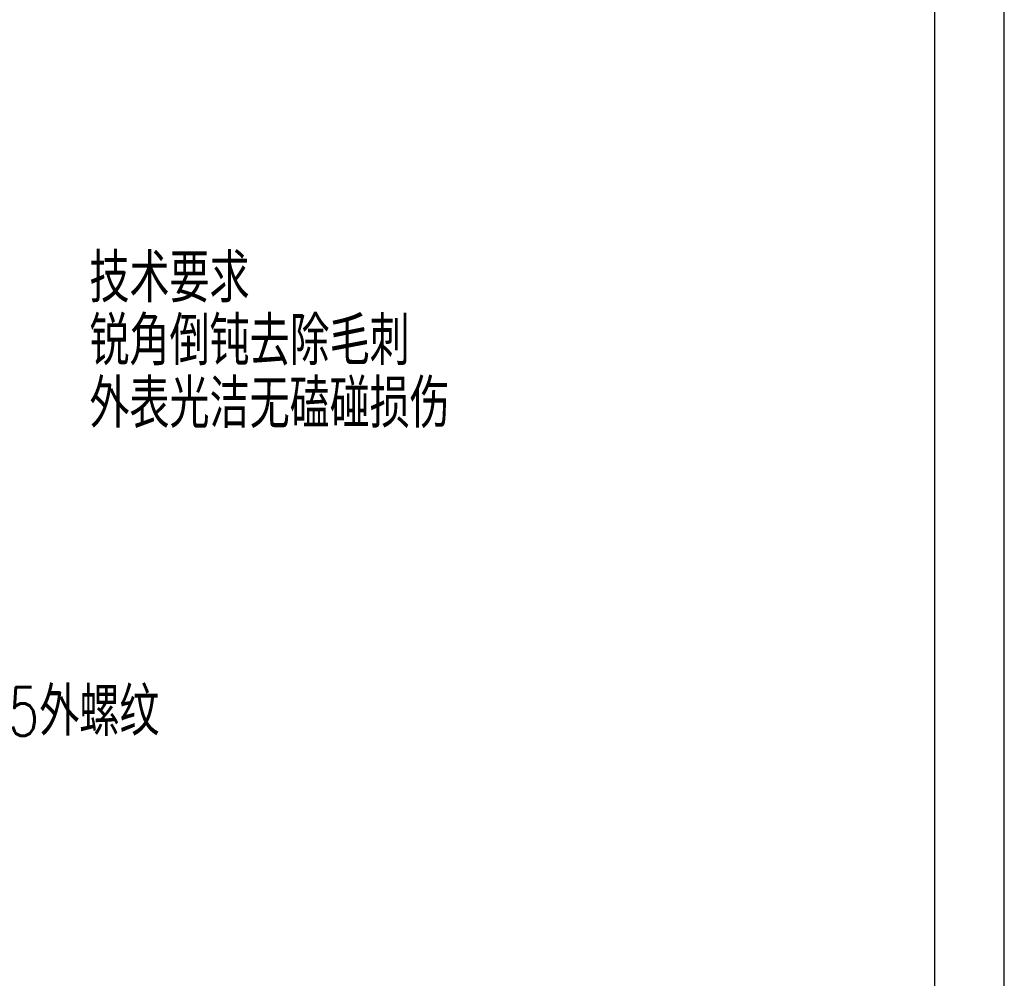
# Model space of a CAD drawing. Header units: millimetres. Extents: x 0 to 297, y 0 to 210.
# Tile 51 of 57: x 226 to 297, y 72 to 141. Entities that reach past the tile are written whole.
import ezdxf

# ---------------------------------------------------------------- set-up
doc = ezdxf.new("R2010")
doc.units = ezdxf.units.MM
doc.layers.add('图层0', color=7, linetype='Continuous', lineweight=25)
doc.styles.add('SLDTEXTSTYLE0', font='TXT', dxfattribs={"width": 0.75, "bigfont": 'bigfont'})

# ---------------------------------------------------------------- blocks, each defined once
blk = doc.blocks.new('SW_NOTE_0')
at = {"layer": '图层0', "color": 0, "insert": (0.632, 1.687), "char_height": 3.5, "attachment_point": 1, "style": 'SLDTEXTSTYLE0'}
blk.add_mtext('M4×0.25外螺纹', dxfattribs=at)

msp = doc.modelspace()

# ---------------------------------------------------------------- linework, layer by layer
at = {"layer": '图层0'}
for p, q in [((297, 0), (297, 210)), ((292, 4.983), (292, 204.983))]:
    msp.add_line(p, q, dxfattribs=at)

# ---------------------------------------------------------------- block references
msp.add_blockref('SW_NOTE_0', (211.472, 91.067), dxfattribs=at)

# ---------------------------------------------------------------- texts
at = {"layer": '图层0', "char_height": 3.5, "attachment_point": 1, "style": 'SLDTEXTSTYLE0'}
for s, insert in [('技术要求', (231.019, 124.005)), ('锐角倒钝去除毛刺', (231.019, 119.479)), ('外表光洁无磕碰损伤', (231.019, 114.953))]:
    msp.add_mtext(s, dxfattribs=dict(at, insert=insert))

doc.saveas('drawing.dxf')
